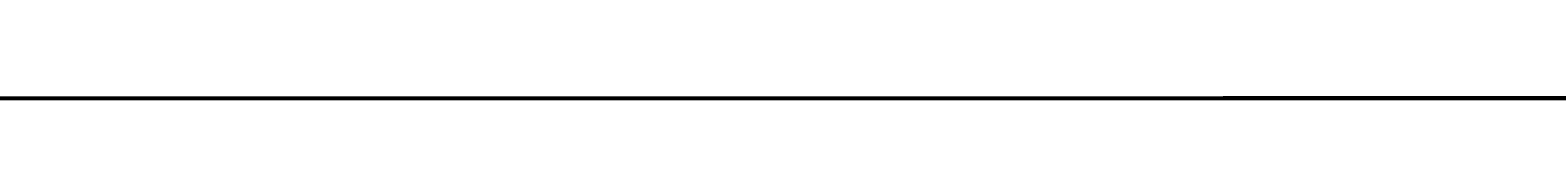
# Model space of a CAD drawing. Header units: millimetres. Extents: x -12354389001 to 271431, y -126469 to 48347.
# Tile 67 of 79: x -12326259394 to -12325898969, y -42831 to -42218. Entities that reach past the tile are written whole.
import ezdxf
from ezdxf.enums import TextEntityAlignment as Align

# ---------------------------------------------------------------- set-up
doc = ezdxf.new("R2010")
doc.units = ezdxf.units.MM
for name, pattern in [('1', [0]), ('4', [5, 3, -2]), ('BGS', [10, 0, 10])]:
    doc.linetypes.add(name, pattern=pattern)
doc.layers.get('0').update_dxf_attribs({"lineweight": 9})
doc.layers.add('00 opisy', color=7, linetype='Continuous', lineweight=25)
doc.layers.add('EBUPP', color=7, linetype='1', lineweight=30)
for name, color, linetype in [('EADOD', 7, 'Continuous'), ('EADTD', 7, 'Continuous'), ('EBUOA', 7, 'Continuous'), ('EDZPD', 3, '1'), ('EDZTD', 3, 'Continuous'), ('OPIS', 7, '1'), ('SDROK', 7, 'Continuous'), ('SDRPK', 7, '1'), ('SZOPO', 7, 'BGS'), ('SZZPZ', 102, 'Continuous'), ('UCCOO', 6, 'Continuous'), ('UCCPOR', 6, '1'), ('UCCTO', 6, 'Continuous'), ('UEEOA', 1, 'Continuous'), ('UEEOO', 1, 'Continuous'), ('UEEPA', 1, '1'), ('UEEPON', 1, '1'), ('UEETO', 1, 'Continuous'), ('UGGOO', 2, 'Continuous'), ('UGGPOR', 2, '1'), ('UGGTO', 2, 'Continuous'), ('UKKOA', 7, 'Continuous'), ('UKKOO', 1, 'Continuous'), ('UKKPA', 1, '1'), ('UKKPB', 1, '1'), ('UKKTO', 1, 'Continuous'), ('UTTOO', 2, 'Continuous'), ('UTTPO', 1, '1'), ('UTTTO', 2, 'Continuous'), ('UWWOA', 5, 'Continuous'), ('UWWOO', 5, 'Continuous'), ('UWWPO', 5, '4'), ('UWWTO', 5, 'Continuous'), ('WUKOS', 7, 'Continuous'), ('WUKPS', 7, '1'), ('ZAKRES', 2, '1')]:
    doc.layers.add(name, color=color, linetype=linetype)
doc.styles.get("Standard").update_dxf_attribs({"font": 'arial.ttf'})

# ---------------------------------------------------------------- blocks, each defined once
blk = doc.blocks.new('DLI')
blk.add_circle((0, 0), 0.09)
for centre, start, end in [((0, 0.750093), 30.14144, 149.85856), ((-0.713298, 0.231779), 102.145781, 221.858708), ((0.713298, 0.231779), 318.141292, 77.854219), ((-0.440797, -0.606751), 174.149498, 293.852913), ((0.440797, -0.606751), 246.147087, 5.850502)]:
    blk.add_arc(centre, 0.75, start, end)
blk = doc.blocks.new('TRA')
for p, q in [((-5.5, 2.7539), (-5.5, 1.7539)), ((-4.5, 2.7539), (-4.5, 1.7539)), ((4.5, 2.7539), (4.5, 1.7539)), ((5.5, 2.7539), (5.5, 1.7539)), ((-0.5, -2.2461), (-0.5, -3.2461)), ((0.5, -2.2461), (0.5, -3.2461))]:
    blk.add_line(p, q)
blk = doc.blocks.new('DIG')
for p, q in [((-0.6024, 0.1875), (-0.9874, 1.3242)), ((-0.9874, 1.3242), (-0.0078, 0.6309)), ((-0.0078, 0.6309), (0.9542, 1.3483)), ((0.9542, 1.3483), (0.5976, 0.2024)), ((-1.5645, -0.5299), (-0.6024, 0.1875)), ((0.5976, 0.2024), (1.5772, -0.4909)), ((-0.3645, -0.515), (-1.5645, -0.5299)), ((0.0205, -1.6517), (-0.3645, -0.515)), ((0.3772, -0.5058), (0.0205, -1.6517)), ((1.5772, -0.4909), (0.3772, -0.5058))]:
    blk.add_line(p, q)
blk.add_circle((0, 0), 0.09)
blk = doc.blocks.new('SLS')
blk.add_circle((0, 0), 0.35)
blk = doc.blocks.new('LAT')
for p, q in [((0, 1.2), (0, 2)), ((-2, 0), (-1.2, 0)), ((1.2, 0), (2, 0)), ((0, -1.2), (0, -2))]:
    blk.add_line(p, q)
blk = doc.blocks.new('STE')
for p, q in [((-1, 0.5), (-1, -0.5)), ((1, 0.5), (1, -0.5)), ((-1, 0), (1, 0))]:
    blk.add_line(p, q)
blk = doc.blocks.new('WLD')
for p, q in [((0.75, 0.5), (-0.75, 0.5)), ((-0.75, 0.5), (-0.75, -0.5)), ((0.75, -0.5), (0.75, 0.5)), ((-0.75, -0.5), (0.75, -0.5))]:
    blk.add_line(p, q)
blk = doc.blocks.new('KRA')
for p, q in [((-0.75, -0.3571), (-0.75, 0.3571)), ((-0.75, 0.3571), (0.75, 0.3571)), ((-0.25, -0.3571), (-0.25, 0.3571)), ((0.25, -0.3571), (0.25, 0.3571)), ((0.75, 0.3571), (0.75, -0.3571)), ((0.75, -0.3571), (-0.75, -0.3571))]:
    blk.add_line(p, q)
blk = doc.blocks.new('WLZ')
blk.add_circle((0, 0), 0.4)
blk = doc.blocks.new('WSP')
blk.add_circle((0, 0), 0.09)
blk = doc.blocks.new('Wrocławska 82')
at = {"layer": 'EBUPP', "linetype": '1'}
for p, q in [((-294997.89, 34119.71), (-294968.16, 34112.41)), ((-294963.07, 34109.5), (-294961.41, 34116.26)), ((-294961.41, 34116.26), (-294947.62, 34112.88)), ((-294968.16, 34112.41), (-294968.54, 34110.84)), ((-294968.54, 34110.84), (-294963.07, 34109.5)), ((-294965.16, 34101.16), (-294980.64, 34104.96)), ((-294967.83, 34090.32), (-294965.16, 34101.16)), ((-294954, 34086.92), (-294967.83, 34090.32)), ((-294973.47, 34070.83), (-294961.48, 34067.94)), ((-294961.48, 34067.94), (-294961.26, 34068.86)), ((-294965.36, 34054.28), (-294976.87, 34057.14)), ((-294964.97, 34052.68), (-294965.36, 34054.28)), ((-294968.35, 34038.65), (-294964.97, 34052.68)), ((-294955.03, 34045.89), (-294962.16, 34016.24)), ((-294976.75, 34040.67), (-294968.35, 34038.65)), ((-294965.63, 34017.08), (-294967.03, 34011.26)), ((-294962.16, 34016.24), (-294965.63, 34017.08)), ((-294967.03, 34011.26), (-294958.49, 34009.21)), ((-294961.75, 33995.68), (-294979.7, 34000)), ((-294960.71, 34000), (-294961.75, 33995.68)), ((-294985.53, 33864.61), (-294968.59, 33860.5)), ((-294968.59, 33860.5), (-294968.16, 33862.26)), ((-294968.16, 33862.26), (-294965.47, 33861.61)), ((-294965.47, 33861.61), (-294965.89, 33859.85)), ((-294965.89, 33859.85), (-294963.4, 33859.25)), ((-294963.4, 33859.25), (-294965.82, 33849.28)), ((-294965.82, 33849.28), (-294984.37, 33853.77)), ((-294965.45, 33836.63), (-294966.44, 33834.16)), ((-294960.35, 33834.59), (-294965.45, 33836.63)), ((-294966.44, 33834.16), (-294965.22, 33833.67)), ((-294965.22, 33833.67), (-294966.63, 33830.16)), ((-294966.63, 33830.16), (-294961.05, 33827.93)), ((-294968.66, 33814.82), (-294971.47, 33809.78)), ((-294965.88, 33813.26), (-294968.66, 33814.82)), ((-294968.7, 33808.23), (-294965.88, 33813.26)), ((-294971.47, 33809.78), (-294968.7, 33808.23)), ((-294966.13, 33766.05), (-294969.22, 33755.14)), ((-294947.46, 33760.77), (-294966.13, 33766.05)), ((-294969.22, 33755.14), (-294965.03, 33753.96)), ((-294969.22, 33755.14), (-294965.46, 33754.08)), ((-294965.99, 33750), (-294965.03, 33753.96)), ((-294968.24, 33740.66), (-294965.99, 33750)), ((-294968.24, 33740.66), (-294959.65, 33738.59))]:
    blk.add_line(p, q, dxfattribs=at)
at = {"layer": 'EDZPD', "linetype": '1'}
for p, q in [((-294962.75, 34165.37), (-294953.03, 34160.59)), ((-294974.48, 34137.71), (-294952.4, 34131.45)), ((-294944.14, 33828.21), (-294970.04, 33781.51)), ((-294952.75, 33776.32), (-294970.04, 33781.51)), ((-294965.3, 33724.6), (-294984.03, 33728.11)), ((-294965.3, 33724.6), (-294959.51, 33724.46))]:
    blk.add_line(p, q, dxfattribs=at)
at = {"layer": 'OPIS', "linetype": '1'}
for p, q in [((-294966.97, 33713.54), (-294967.69, 33705.3)), ((-294966.97, 33699.12), (-294966.97, 33713.54)), ((-294967.69, 33705.3), (-294965.99, 33705.3)), ((-294967.6, 33696.26), (-294967.6, 33702.17)), ((-294967.6, 33702.17), (-294966.34, 33696.26)), ((-294966.34, 33696.26), (-294966.34, 33702.08))]:
    blk.add_line(p, q, dxfattribs=at)
at = {"layer": 'SDRPK', "linetype": '1'}
for p, q in [((-294970.61, 34161.97), (-294964.94, 34160.58)), ((-294964.94, 34160.58), (-294955.45, 34157.47)), ((-294982.63, 34158.14), (-294967.76, 34153.67)), ((-294955.7, 34152.84), (-294962.71, 34155.39)), ((-294967.76, 34153.67), (-294959.69, 34151.23)), ((-294973.31, 34144.36), (-294961.15, 34140.56)), ((-294983.26, 34144.12), (-294968.55, 34139.71)), ((-294968.55, 34139.71), (-294955.86, 34135.96)), ((-294967.36, 34078.53), (-294987.22, 34083.2)), ((-294945.12, 34073.41), (-294967.36, 34078.53)), ((-294957.67, 34071.01), (-294972.82, 34074.59)), ((-294988.86, 33996.5), (-294965.29, 33990.71)), ((-294998.3, 33993.18), (-294919.48, 33973.86)), ((-294914.93, 33943.43), (-295031.34, 33971.7)), ((-294962.41, 33964.95), (-294962.13, 33966.09)), ((-294962.13, 33966.09), (-294961.09, 33965.84)), ((-294961.09, 33965.84), (-294961.36, 33964.69)), ((-294961.36, 33964.69), (-294962.41, 33964.95)), ((-294931.78, 33940.05), (-295016.3, 33960.57)), ((-295004.82, 33901.12), (-294946.88, 33887.19)), ((-295012.32, 33898.07), (-294945.64, 33882.04)), ((-294954.09, 33868.29), (-294986.99, 33876.26)), ((-294974.59, 33869.88), (-294963.72, 33867.16)), ((-294968.16, 33862.26), (-294967.87, 33863.47)), ((-294967.87, 33863.47), (-294965.17, 33862.82)), ((-294965.17, 33862.82), (-294965.47, 33861.61)), ((-294959.68, 33853.08), (-294975.49, 33832.7)), ((-294966.91, 33838.3), (-294960.01, 33846.95)), ((-294972.25, 33831.17), (-294966.91, 33838.3)), ((-294968.66, 33814.82), (-294966.69, 33818.36)), ((-294966.69, 33818.36), (-294962.41, 33815.94)), ((-294965.28, 33809.82), (-294962.41, 33815.94)), ((-294971.91, 33798.52), (-294965.28, 33809.82)), ((-294973.38, 33784.91), (-294960.41, 33807.31)), ((-294963.99, 33783.19), (-294954.83, 33797.75)), ((-294968.46, 33782.65), (-294967.04, 33785.02)), ((-294967.04, 33785.02), (-294963.93, 33783.16)), ((-294965.44, 33780.64), (-294963.99, 33783.19)), ((-294963.93, 33783.16), (-294965.35, 33780.79)), ((-294965.35, 33780.79), (-294968.46, 33782.65)), ((-294968.86, 33774.93), (-294965.44, 33780.64)), ((-294973.7, 33766.87), (-294968.86, 33774.93)), ((-294961.29, 33770.27), (-294959, 33768.96)), ((-294966.35, 33767.4), (-294963.39, 33768.12)), ((-294963.39, 33768.12), (-294958.19, 33766.42)), ((-294969.86, 33761.82), (-294966.35, 33767.4)), ((-294976.25, 33755.71), (-294969.67, 33766.78)), ((-294973.57, 33755.69), (-294969.86, 33761.82)), ((-294967.16, 33725.57), (-294985.33, 33730.39)), ((-294989.63, 33727.44), (-294968.94, 33722.37))]:
    blk.add_line(p, q, dxfattribs=at)
at = {"layer": 'SDRPK', "linetype": '4'}
for p, q in [((-294962.25, 34117.57), (-294963.91, 34110.68)), ((-294946.21, 34113.43), (-294962.25, 34117.57)), ((-294966.84, 34113.24), (-294980.24, 34116.57)), ((-294967.24, 34111.53), (-294966.84, 34113.24)), ((-294963.91, 34110.68), (-294967.24, 34111.53)), ((-294972.11, 34101.79), (-294966.54, 34100.43)), ((-294966.54, 34100.43), (-294969.17, 34089.56)), ((-294969.17, 34089.56), (-294957.16, 34086.54)), ((-294975.1, 34087.36), (-294948.03, 34080.85)), ((-294970.67, 34084.07), (-294969.79, 34084.61)), ((-294969.79, 34084.61), (-294938.43, 34076.84)), ((-294962.28, 34069.18), (-294973, 34071.7)), ((-294962.07, 34070.11), (-294962.28, 34069.18)), ((-294955.77, 34068.59), (-294962.07, 34070.11)), ((-294966.34, 34053.48), (-294977.18, 34056.11)), ((-294966, 34052.39), (-294966.34, 34053.48)), ((-294966.91, 34048.9), (-294966, 34052.39)), ((-294978.22, 34051.7), (-294966.91, 34048.9)), ((-294967.4, 34046.81), (-294978.77, 34049.54)), ((-294969.1, 34039.95), (-294967.4, 34046.81)), ((-294977.47, 34041.94), (-294969.1, 34039.95)), ((-294961.47, 34014.85), (-294958.12, 34028.6)), ((-294965.58, 34011.93), (-294964.78, 34015.7)), ((-294964.78, 34015.7), (-294961.47, 34014.85)), ((-294957.17, 34009.92), (-294965.58, 34011.93)), ((-294961.04, 33994.23), (-294973.98, 33997.49)), ((-294965.5, 33981.3), (-294964.74, 33984.95)), ((-294961.62, 33968.89), (-294974.92, 33972.45)), ((-294963.57, 33966.42), (-294986.15, 33971.88)), ((-294986.29, 33971.32), (-294963.7, 33965.87)), ((-294961.62, 33968.89), (-294961.05, 33971.32)), ((-294978.46, 33969.43), (-294963.78, 33965.69)), ((-294956.72, 33967.7), (-294961.62, 33968.89)), ((-294963.7, 33965.87), (-294963.57, 33966.42)), ((-294963.78, 33965.69), (-294965.38, 33959.75)), ((-294962.01, 33954.9), (-294959.4, 33965.03)), ((-294965.38, 33959.75), (-294966.39, 33955.99)), ((-294965.38, 33959.75), (-294962.26, 33958.91)), ((-294962.26, 33958.91), (-294963.31, 33955.17)), ((-294963.07, 33860.66), (-294961.78, 33866.15)), ((-294968.24, 33861.92), (-294985.18, 33866.05)), ((-294962.39, 33860.49), (-294965.55, 33861.26)), ((-294965.08, 33849.28), (-294962.39, 33860.49))]:
    blk.add_line(p, q, dxfattribs=at)
at = {"layer": 'SDRPK', "linetype": '1'}
for centre, radius, start, end in [((-294980.6992, 34102.6749), 55.7, 71.15761, 83.6203), ((-294962.9216, 33998.7275), 8.36, 253.54265, 340.52269), ((-294967.8782, 33857.1601), 10.83, 55.73079, 67.42142), ((-294977.3761, 33854.1365), 19.33, 16.78908, 36.26264), ((-294965.4727, 33855.0896), 5.82, 266.57899, 319.76044), ((-294961.584, 33836.5497), 7.4, 45.74656, 96.64278), ((-294963.4187, 33834.1151), 5.45, 8.59965, 129.83639), ((-295017.1047, 33833.9065), 57.57, 341.815269, 350.525471), ((-294963.0886, 33762.783), 7.7, 76.49147, 148.72884)]:
    blk.add_arc(centre, radius, start, end, dxfattribs=at)
at = {"layer": 'SDRPK', "linetype": '4'}
blk.add_arc((-294956.5146, 33979.3244), 9.2, 167.5998, 240.4636, dxfattribs=at)
at = {"layer": 'SZOPO', "linetype": 'BGS'}
for p, q in [((-294994.54, 34142.76), (-294952.81, 34130.7)), ((-294955.69, 33996.79), (-294962.56, 33992.7)), ((-294962.56, 33992.7), (-294978.23, 33996.47)), ((-294992.46, 33991.05), (-294969.69, 33985.22)), ((-294962.21, 33983.51), (-294962.93, 33980.15)), ((-294957.33, 33982.35), (-294962.21, 33983.51)), ((-294995.6, 33978.36), (-294962.11, 33969.71)), ((-294995.14, 33973.23), (-294964.01, 33965.45)), ((-294972.26, 33831.16), (-294965.03, 33828.32)), ((-294965.03, 33828.32), (-294959.82, 33826.21)), ((-294979.06, 33812.89), (-294969.19, 33807.42)), ((-294975.2, 33772.79), (-294954.13, 33810.71)), ((-294969.19, 33807.42), (-294977.06, 33793.1)), ((-294966.4, 33767.47), (-294963.38, 33768.52)), ((-294963.38, 33768.52), (-294960.25, 33767.93)), ((-294968.23, 33764.89), (-294966.4, 33767.47)), ((-294973.51, 33755.84), (-294968.23, 33764.89)), ((-294976.74, 33728.6), (-294966.98, 33725.89))]:
    blk.add_line(p, q, dxfattribs=at)
blk.add_arc((-294956.4699, 33979.345), 6.51, 172.89713, 340.85493, dxfattribs=at)
at = {"layer": 'UCCPOR', "linetype": '1'}
for p, q in [((-294998.28, 34047.24), (-294968.02, 34040.05)), ((-294995.45, 34045.72), (-294968.21, 34039.25)), ((-294985.71, 33848.14), (-294944.05, 33838.05)), ((-294943.3, 33837.07), (-294985.96, 33847.19))]:
    blk.add_line(p, q, dxfattribs=at)
at = {"layer": 'UEEPON', "linetype": '1'}
for p, q in [((-294959.22, 34163.19), (-294963.07, 34164.86)), ((-294956.47, 34160.69), (-294961.34, 34164.36)), ((-294969.89, 34158.03), (-294973.01, 34158.83)), ((-294965.17, 34156.85), (-294969.89, 34158.03)), ((-294963.57, 34156.45), (-294965.17, 34156.85)), ((-294960.18, 34155.61), (-294963.57, 34156.45)), ((-294967.28, 34139.42), (-294974.63, 34141.95)), ((-294970.13, 34139.63), (-294968.54, 34139.17)), ((-294962.16, 34137.65), (-294967.28, 34139.42)), ((-294968.54, 34139.17), (-294965.2, 34138.21)), ((-294965.2, 34138.21), (-294957.58, 34135.87)), ((-294960.46, 34136.8), (-294962.16, 34137.65)), ((-294962.34, 34137.12), (-294962.34, 34137.33)), ((-294970.72, 34100.59), (-294969.61, 34100.31)), ((-294969.61, 34100.31), (-294969.45, 34100.27)), ((-294967.85, 34097.93), (-294969.19, 34092.11)), ((-294969.19, 34092.11), (-294969.61, 34090.5)), ((-294967.58, 34088.08), (-294959.08, 34085.94)), ((-294978.85, 34083.84), (-294966.54, 34080.96)), ((-294966.54, 34080.96), (-294960.88, 34079.61)), ((-294968.54, 33981.73), (-294978.63, 33984.17)), ((-294967.83, 33982.36), (-294968.54, 33981.73)), ((-294967.66, 33981.35), (-294967.83, 33982.36)), ((-294960.95, 33979.41), (-294967.66, 33981.35)), ((-294966.2, 33878.26), (-295008.12, 33887.42)), ((-294985.22, 33883.78), (-294956.94, 33877.55)), ((-294963.45, 33877.66), (-294966.2, 33878.26)), ((-294954.71, 33875.75), (-294963.45, 33877.66)), ((-294966.53, 33871.39), (-294972.22, 33872.74)), ((-294960.95, 33869.97), (-294966.53, 33871.39)), ((-294964.15, 33849.94), (-294965.54, 33850.47)), ((-294978.23, 33830.89), (-294964.15, 33849.94)), ((-294966.65, 33830.88), (-294967.37, 33828.8)), ((-294966.33, 33830.88), (-294966.65, 33830.88)), ((-294966.58, 33827.42), (-294963.65, 33826.2)), ((-294967.89, 33826.14), (-294967.2, 33823.31)), ((-294963.65, 33826.2), (-294961.06, 33825.11)), ((-294967.2, 33823.31), (-294966.98, 33822.43)), ((-294966.98, 33822.43), (-294966.3, 33819.7)), ((-294966.3, 33819.7), (-294966.16, 33819.12)), ((-294966.16, 33819.12), (-294965.34, 33816.6)), ((-294965.34, 33816.6), (-294964.95, 33814.66)), ((-294965.07, 33813.03), (-294966.35, 33810.55)), ((-294966.85, 33810.35), (-294967.24, 33810.66)), ((-294966.35, 33810.55), (-294966.85, 33810.35)), ((-294968.34, 33791.62), (-294958.7, 33808.57)), ((-294973.17, 33773.62), (-294956.86, 33803.3)), ((-294965.92, 33787.74), (-294960.37, 33797.34)), ((-294965.46, 33788.01), (-294960.27, 33797.03)), ((-294978.21, 33774.47), (-294968.34, 33791.62)), ((-294970.4, 33778.34), (-294965.46, 33788.01)), ((-294966.7, 33786.44), (-294965.92, 33787.74)), ((-294968.47, 33783.49), (-294966.7, 33786.44)), ((-294968.68, 33783.12), (-294968.47, 33783.49)), ((-294970.77, 33779.49), (-294968.68, 33783.12)), ((-294970.4, 33778.34), (-294969.71, 33778.05)), ((-294965.68, 33728.12), (-294969.96, 33729.14)), ((-294970.82, 33729.07), (-294969.5, 33728.86)), ((-294969.5, 33728.86), (-294965.68, 33728.12))]:
    blk.add_line(p, q, dxfattribs=at)
for centre, radius, start, end in [((-294969.8381, 34098.2876), 2.02, 349.80259, 78.92298), ((-294967.6198, 34090.0998), 2.03, 168.63096, 223.59588), ((-294965.9163, 34094.2807), 6.42, 240.37346, 254.98082), ((-294966.3402, 33830.2237), 0.87, 84.71262, 167.63464), ((-294955.8018, 33826.3507), 12.09, 160.3815, 180.99862), ((-294965.9435, 33828.7005), 1.43, 176.01105, 243.5681), ((-294966.4853, 33813.9536), 1.69, 326.87194, 24.70707)]:
    blk.add_arc(centre, radius, start, end, dxfattribs=at)
at = {"layer": 'UEETO'}
for p, q in [((-294965.54, 33850.47), (-294964.1787, 33852.6771)), ((-294964.1787, 33852.6771), (-294955.4931, 33852.6771)), ((-294976.0847, 33831.2582), (-294967.0733, 33831.2582)), ((-294966.26, 33831.09), (-294967.0733, 33831.2582)), ((-294967.24, 33810.66), (-294965.8264, 33810.0179)), ((-294965.8264, 33810.0179), (-294957.0865, 33810.0179))]:
    blk.add_line(p, q, dxfattribs=at)
at = {"layer": 'UGGPOR', "linetype": '1'}
for p, q in [((-294972.09, 34139), (-294967.59, 34137.49)), ((-294971.5, 34138.25), (-294967.32, 34136.94)), ((-294967.59, 34137.49), (-294965.45, 34136.78)), ((-294967.32, 34136.94), (-294961.24, 34134.75)), ((-294965.45, 34136.78), (-294964.16, 34136.26)), ((-294964.16, 34136.26), (-294960.53, 34134.8)), ((-294973.8, 33830.47), (-294969.63, 33828.31)), ((-294969.63, 33828.31), (-294960.82, 33823.75))]:
    blk.add_line(p, q, dxfattribs=at)
at = {"layer": 'UGGTO'}
for p in [(-294960.48, 33823.58), (-294969.6315, 33821.8179)]:
    blk.add_line(p, (-294961.6515, 33821.8179), dxfattribs=at)
at = {"layer": 'UKKOA'}
for p, q in [((-294970.9939, 34075.2548), (-294964.5448, 34075.2548)), ((-294966.48, 33864.05), (-294966.2969, 33864.8987)), ((-294966.2969, 33864.8987), (-294959.9781, 33864.8987)), ((-294962.42, 33837.6), (-294959.1716, 33838.7713)), ((-294963.29, 33808.62), (-294963.0928, 33806.6386)), ((-294963.0928, 33806.6386), (-294957.23, 33806.6386)), ((-294969.27, 33774.57), (-294967.8274, 33774.9565)), ((-294967.8274, 33774.9565), (-294961.8343, 33774.9565))]:
    blk.add_line(p, q, dxfattribs=at)
at = {"layer": 'UKKOO'}
blk.add_line((-294962.8252, 34074.2329), (-294956.5064, 34074.2329), dxfattribs=at)
at = {"layer": 'UKKPB', "linetype": '1'}
for p, q in [((-294973.45, 34161.57), (-294964.95, 34156.02)), ((-294960.88, 34152.38), (-294969.95, 34158.24)), ((-294964.95, 34156.02), (-294960.25, 34153.01)), ((-294976.76, 34122.06), (-294969.21, 34121.96)), ((-294966.53, 34119.13), (-294976.76, 34121.97)), ((-294969.21, 34121.96), (-294968.66, 34121.96)), ((-294968.66, 34121.96), (-294961.57, 34121.87)), ((-294963.4, 34118.26), (-294966.53, 34119.13)), ((-294944.38, 34112.97), (-294963.4, 34118.26)), ((-294970.07, 34115.78), (-294969.66, 34115.42)), ((-294969.66, 34115.42), (-294963.07, 34109.5)), ((-294954.54, 34072.94), (-294971.81, 34073.88)), ((-294965.36, 34054.28), (-294972.43, 34046.7)), ((-294953.73, 33985.05), (-294977.22, 33991.01)), ((-294966.18, 33864), (-294957.82, 33864.5)), ((-294971.31, 33863.7), (-294966.77, 33863.97)), ((-294973.28, 33838.16), (-294949.78, 33856.44)), ((-294970.53, 33846.83), (-294952.62, 33842.87)), ((-294966.23, 33844.17), (-294982.01, 33845.68)), ((-294962.55, 33843.82), (-294966.23, 33844.17)), ((-294952.62, 33842.87), (-294962.55, 33843.82)), ((-294953.89, 33835.45), (-294961.9, 33837.58)), ((-294962.48, 33837.36), (-294963.04, 33835.83)), ((-294961.37, 33813.72), (-294959.53, 33818.82)), ((-294963.15, 33808.89), (-294961.37, 33813.72)), ((-294966.4, 33802.9), (-294963.28, 33808.32)), ((-294968.24, 33799.71), (-294966.4, 33802.9)), ((-294972.25, 33792.74), (-294968.24, 33799.71)), ((-294963.87, 33783.8), (-294958.91, 33792.16)), ((-294969.12, 33774.83), (-294963.87, 33783.8)), ((-294969.25, 33774.61), (-294969.12, 33774.83)), ((-294969.41, 33774.31), (-294969.25, 33774.61)), ((-294974.95, 33764.47), (-294969.41, 33774.31)), ((-294969.06, 33774.36), (-294964.1, 33772.45)), ((-294964.1, 33772.45), (-294960.66, 33771.12)), ((-294967.59, 33724.31), (-294972.07, 33725.49))]:
    blk.add_line(p, q, dxfattribs=at)
at = {"layer": 'UKKTO'}
for p, q in [((-294976.3548, 34122.1364), (-294967.0721, 34122.1364)), ((-294971.2204, 34074.7378), (-294962.209, 34074.7378)), ((-294964.5969, 34073.2411), (-294955.5855, 34073.2411)), ((-294962.815, 33986.1078), (-294953.8037, 33986.1078)), ((-294966.48, 33864.05), (-294967.0318, 33865.1673)), ((-294967.0318, 33865.1673), (-294957.9119, 33865.1673)), ((-294965.664, 33844.7827), (-294956.7069, 33844.7827)), ((-294962.42, 33837.6), (-294959.8331, 33838.1898)), ((-294963.29, 33808.62), (-294962.7915, 33806.8663)), ((-294962.7915, 33806.8663), (-294953.7802, 33806.8663))]:
    blk.add_line(p, q, dxfattribs=at)
at = {"layer": 'UTTPO', "linetype": '1'}
for p, q in [((-294965.81, 34136.69), (-294977.14, 34140.15)), ((-294968.47, 34136.62), (-294971.44, 34137.49)), ((-294958.95, 34134.61), (-294965.81, 34136.69)), ((-294967.02, 34136.2), (-294968.47, 34136.62)), ((-294962.1, 34134.77), (-294967.02, 34136.2)), ((-294953.47, 34132.86), (-294962.1, 34134.77)), ((-294946.87, 34117.37), (-295012.89, 34133.94)), ((-294964.87, 34119.17), (-295018.52, 34133.12)), ((-294964.87, 34119.17), (-294967.23, 34110.52)), ((-294960.94, 34118.21), (-294964.87, 34119.17)), ((-294951.43, 34076.64), (-294980.62, 34082.15)), ((-294973.52, 34073.63), (-294962.68, 34070.97)), ((-294962.68, 34070.97), (-294951.15, 34068.22)), ((-294987.22, 33984.65), (-294967.04, 33979.85)), ((-294967.04, 33979.85), (-294954.39, 33975.59))]:
    blk.add_line(p, q, dxfattribs=at)
at = {"layer": 'UWWPO', "linetype": '1'}
for p, q in [((-294985.19, 34088.03), (-294955.45, 34080.63)), ((-294949, 33981.43), (-294985.07, 33990.3)), ((-294969.17, 33885.35), (-294981.4, 33888.24)), ((-294944.95, 33880.83), (-294969.92, 33886.6)), ((-294967.28, 33884.91), (-294969.17, 33885.35)), ((-294945.13, 33879.68), (-294967.28, 33884.91)), ((-294967.34, 33865.62), (-294976.19, 33867.81)), ((-294956.89, 33858.07), (-294967.34, 33865.62)), ((-294965.55, 33844.22), (-294957.17, 33856.04)), ((-294970.54, 33845.46), (-294965.55, 33844.22)), ((-294965.55, 33844.22), (-294969.53, 33838.59)), ((-294970.65, 33837.01), (-294969.53, 33838.59)), ((-294962.3, 33776.08), (-294958.96, 33781.42)), ((-294962.72, 33775.42), (-294962.3, 33776.08)), ((-294963.46, 33774.23), (-294962.72, 33775.42)), ((-294966.72, 33768.8), (-294963.46, 33774.23)), ((-294970.99, 33761.96), (-294966.72, 33768.8)), ((-294975.31, 33745.25), (-294967.6, 33743.33))]:
    blk.add_line(p, q, dxfattribs=at)
at = {"layer": 'UWWTO'}
for p, q in [((-294975.9613, 33867.7728), (-294966.9499, 33867.7728)), ((-294968.3648, 33854.5395), (-294959.6249, 33854.5395)), ((-294977.0665, 33848.0961), (-294968.3266, 33848.0961))]:
    blk.add_line(p, q, dxfattribs=at)
at = {"layer": 'WUKPS', "linetype": '1'}
for p, q in [((-294952, 34120.44), (-294999.11, 34132.79)), ((-294973.06, 34127.36), (-294955.99, 34123.01)), ((-294969.05, 34126.34), (-294969.4, 34125)), ((-294967.12, 34125.85), (-294967.29, 34125.17)), ((-294965.18, 34125.36), (-294965.53, 34123.99)), ((-294963.24, 34124.86), (-294963.42, 34124.17)), ((-294961.3, 34124.37), (-294961.66, 34122.97)), ((-294967.58, 33873.63), (-294983.33, 33877.35)), ((-294973.98, 33876.78), (-294954.54, 33871.96)), ((-294968, 33875.3), (-294968.37, 33873.82)), ((-294966.06, 33874.82), (-294966.24, 33874.08)), ((-294964.12, 33874.33), (-294964.49, 33872.85)), ((-294962.18, 33873.85), (-294962.36, 33873.11)), ((-294952.17, 33869.75), (-294967.58, 33873.63))]:
    blk.add_line(p, q, dxfattribs=at)
at = {"layer": 'ZAKRES', "linetype": '1'}
for p, q in [((-295022.58, 34151.49), (-294952.41, 34131.44)), ((-294944.15, 33828.28), (-294970.02, 33781.54))]:
    blk.add_line(p, q, dxfattribs=at)
at = {"layer": 'SZZPZ'}
for name, p in [('TRA', (-294967.98, 34162.26)), ('TRA', (-294955.89, 34158.84)), ('DLI', (-294967.2, 34133.22)), ('DLI', (-294960.53, 34131.67)), ('TRA', (-294969.29, 34128.35)), ('TRA', (-294959.02, 34126.75)), ('DLI', (-294962.09, 34124.66)), ('TRA', (-294966.39, 34115.11)), ('TRA', (-294971.08, 34091.8)), ('DLI', (-294966.78, 34081.14)), ('TRA', (-294956.74, 34015.05)), ('TRA', (-294964.45, 33978.71)), ('TRA', (-294972, 33975.86)), ('TRA', (-294967.76, 33975.86)), ('TRA', (-294969.88, 33973.74)), ('TRA', (-294962.33, 33973.68)), ('DLI', (-294967.19, 33962.28)), ('TRA', (-294965.07, 33918.29)), ('TRA', (-294957.4, 33901.43)), ('TRA', (-294968.77, 33879.14)), ('DLI', (-294963.84, 33874.25)), ('DLI', (-294961.63, 33873.71)), ('DLI', (-294970.11, 33872.75)), ('DLI', (-294963.92, 33871.14)), ('DLI', (-294962.04, 33861.99)), ('DIG', (-294969.21, 33824)), ('TRA', (-294970.15, 33819.3)), ('DLI', (-294961.28, 33801.57)), ('DLI', (-294964.8, 33795.49)), ('DLI', (-294968.8, 33788.57)), ('TRA', (-294972.26, 33772.52)), ('TRA', (-294963.74, 33766.9)), ('TRA', (-294960.82, 33766.08)), ('TRA', (-294968.99, 33751.05)), ('TRA', (-294970.23, 33745.75)), ('TRA', (-294966.65, 33734.59)), ('DLI', (-294970.98, 33732.68)), ('DLI', (-294964.65, 33730.96))]:
    blk.add_blockref(name, p, dxfattribs=at)
at = {"layer": 'UEEPA'}
for name, p, rotation in [('LAT', (-294962.4, 34136.88), 297.989997), ('LAT', (-294961.03, 34078.95), 89.500002), ('LAT', (-294967.7, 33982.61), 88.30999200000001), ('LAT', (-294960.32, 33870.52), 88.900011), ('STE', (-294965.54, 33850.47), 75.87000400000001), ('STE', (-294966.26, 33831.09), 67.059989), ('STE', (-294967.24, 33810.66), 60.820011), ('LAT', (-294969.48, 33777.96), 15.40999)]:
    blk.add_blockref(name, p, dxfattribs=dict(at, rotation=rotation))
for p in [(-294962.4, 34136.88), (-294961.03, 34078.95), (-294967.7, 33982.61), (-294969.48, 33777.96)]:
    blk.add_blockref('SLS', p, dxfattribs=at)
at = {"layer": 'UKKPA'}
for name, p, rotation in [('KRA', (-294961.91, 34141.08), 342.59), ('KRA', (-294961.02, 34121.92), 346.59), ('WLD', (-294962.42, 33837.6), 340.81), ('KRA', (-294970.03, 33791.34), 54.749994), ('WLZ', (-294969.27, 33774.57), 60.64999300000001), ('KRA', (-294970.04, 33766.59), 55.74998799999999)]:
    blk.add_blockref(name, p, dxfattribs=dict(at, rotation=rotation))
for p in [(-294966.48, 33864.05), (-294963.29, 33808.62)]:
    blk.add_blockref('WLZ', p, dxfattribs=at)
at = {"layer": 'WUKOS'}
for p in [(-294962.73, 34164.04), (-294961.37, 34155.21), (-294961.58, 34154.69), (-294961.94, 34147.35), (-294961.79, 34141.09), (-294966, 34139.37), (-294966.28, 34138.76), (-294967.07, 34135.43), (-294967.17, 34132.93), (-294961.73, 34124.63), (-294961.38, 34116.43), (-294967.97, 34112.56), (-294968.09, 34090.13), (-294965.16, 34052.68), (-294962.06, 34015.89), (-294966.55, 34011.58), (-294965.14, 33990.86), (-294965.22, 33990.44), (-294964.89, 33985.19), (-294964.99, 33984.77), (-294962.22, 33983.55), (-294967.63, 33982.61), (-294965.33, 33981.54), (-294962.93, 33980.27), (-294965.15, 33975.86), (-294963.76, 33966.35), (-294964.03, 33965.33), (-294962.05, 33959.16), (-294963.36, 33954.88), (-294964.09, 33947.99), (-294961.7, 33866.28), (-294961.91, 33865.95), (-294965.04, 33862.91), (-294968.32, 33862.25), (-294963.2, 33859.17), (-294961.46, 33851.1), (-294965.79, 33849.15), (-294962.3, 33839.71), (-294965.64, 33836.88), (-294966.7, 33834.2), (-294966.97, 33818.44), (-294962.09, 33816.01), (-294968.75, 33814.97), (-294965.71, 33813.36), (-294968.69, 33808.04), (-294961.82, 33804.57), (-294969.61, 33755.04), (-294968.48, 33740.47)]:
    blk.add_blockref('WSP', p, dxfattribs=at)
at = {"layer": 'EADOD', "oblique": 15}
blk.add_text('Wrocławska', height=2.5, rotation=343.4, dxfattribs=at).set_placement((-294976.81, 34153.15), align=Align.TOP_LEFT)
at = {"layer": 'EADTD', "oblique": 15}
blk.add_text('3', height=2.5, rotation=76.48, dxfattribs=at).set_placement((-294962.43, 34033.62), align=Align.TOP_LEFT)
at = {"layer": 'EBUOA', "oblique": 15}
for s, p in [('i3', (-294964.45, 34032.9)), ('i', (-294963.39, 33831.69)), ('i', (-294968.92, 33810.82))]:
    blk.add_text(s, height=2.5, dxfattribs=at).set_placement(p)
at = {"layer": 'EDZTD', "oblique": 15}
blk.add_text('20/4', height=2.5, dxfattribs=at).set_placement((-294971.99, 33736.83), align=Align.TOP_LEFT)
at = {"layer": 'OPIS'}
blk.add_text('K-3310 Kraków, ul. Wrocławska 84', height=0.2, dxfattribs=at).set_placement((-294964.93, 33721.55), align=Align.TOP_LEFT)
at = {"layer": 'SDROK', "oblique": 15}
for s, rotation, p in [('ch. bet.', 340.04, (-294968.16, 34159.34)), ('bet.', 343.31, (-294969.2, 34155.23)), ('j.asf.', 346.46, (-294965.08, 34074.69)), ('asf.', 346.79, (-294970.78, 33866.4)), ('bet.', 346.38, (-294965.32, 33859.93)), ('asf.', 51.42, (-294961.88, 33846.26))]:
    blk.add_text(s, height=1.5, rotation=rotation, dxfattribs=at).set_placement(p)
at = {"layer": 'UCCOO', "oblique": 15}
blk.add_text('c.o', height=1.8, rotation=346.66, dxfattribs=at).set_placement((-294969.82, 33843.5))
at = {"layer": 'UCCTO', "oblique": 15}
blk.add_text('1-1.2/32', height=1.5, rotation=346.89721, dxfattribs=at).set_placement((-294962.55, 33843.44), align=Align.TOP_LEFT)
at = {"layer": 'UEEOA', "oblique": 15}
for p in [(-294964.66, 33851.09), (-294966.61, 33833.26), (-294967.23, 33810.31)]:
    blk.add_text('e', height=1.8, dxfattribs=at).set_placement(p, align=Align.TOP_LEFT)
at = {"layer": 'UEEOO', "oblique": 15}
for s, rotation, p in [('eN', 345.98, (-294964.99, 34157.88)), ('eN', 344, (-294970.3, 34139.58)), ('eNA', 346.8796, (-294968.21, 33881.17)), ('eNA', 347.67, (-294966.01, 33879.31)), ('eNA', 337.29, (-294963.3, 33827.21)), ('eNA', 284.03, (-294965.43, 33820.82)), ('2eNA', 59.01001, (-294968.87, 33786.68)), ('eWA', 351.09, (-294974.07, 33729.47))]:
    blk.add_text(s, height=1.8, rotation=rotation, dxfattribs=at).set_placement(p, align=Align.TOP_LEFT)
at = {"layer": 'UEETO', "oblique": 15}
for s, rotation, p in [('1-1.2/98', 346.95436, (-294976.08, 34102.75)), ('1-1.2/98', 346.373, (-294962.76, 34087.76)), ('1-1.1/53', 349.06939, (-294972.57, 33882.03)), ('1-1.1/44', 348.24975, (-294970.52, 33880.18)), ('1-1.2/86', 339.44396, (-294966.73, 33828.59)), ('1-1.2/87', 288.24057, (-294966.75, 33824.91)), ('1-1.2/83', 59.53807, (-294967.38, 33789.08))]:
    blk.add_text(s, height=1.5, rotation=rotation, dxfattribs=at).set_placement(p, align=Align.TOP_LEFT)
blk.add_text('971b-1-19', height=1.5, dxfattribs=at).set_placement((-294964.04, 33853.18))
blk.add_text('971b-1-20', height=1.5, dxfattribs=at).set_placement((-294966.54, 33831.76), align=Align.RIGHT)
blk.add_text('971b-1-21', height=1.5, dxfattribs=at).set_placement((-294965.69, 33812.02), align=Align.TOP_LEFT)
at = {"layer": 'UGGOO', "oblique": 15}
for s, rotation, p in [('gA300', 341.45, (-294972.75, 34136.61)), ('g90PE', 332.62, (-294971.38, 33827.69))]:
    blk.add_text(s, height=1.8, rotation=rotation, dxfattribs=at).set_placement(p)
at = {"layer": 'UGGTO', "oblique": 15}
blk.add_text('971b-1-1', height=2.5, dxfattribs=at).set_placement((-294983.08, 33835.78))
blk.add_text('1-1.1/2', height=1.5, rotation=334.41847, dxfattribs=at).set_placement((-294974.65, 33830.08), align=Align.TOP_LEFT)
blk.add_text('971b-1-3', height=2.5, dxfattribs=at).set_placement((-294961.12, 33823.82), align=Align.TOP_RIGHT)
at = {"layer": 'UKKOA', "oblique": 15}
for s, p in [('214.73', (-294976.34, 34123.53)), ('214.34', (-294970.83, 34075.85)), ('212.55', (-294966.14, 33865.5)), ('211.88', (-294967.67, 33775.56))]:
    blk.add_text(s, height=1.8, dxfattribs=at).set_placement(p)
for s, p in [('213.77', (-294976.45, 34123.1)), ('zal.', (-294970.24, 34075.39)), ('k', (-294967.24, 33865.01)), ('k', (-294963.35, 33838.76)), ('k', (-294963.87, 33809.94)), ('211.66', (-294962.93, 33809.04)), ('209.45', (-294963.34, 33807.59)), ('k', (-294969.75, 33775.96)), ('209.20', (-294968.1, 33775.09)), ('209.55', (-294976.9, 33724.54))]:
    blk.add_text(s, height=1.8, dxfattribs=at).set_placement(p, align=Align.TOP_LEFT)
for rotation, p in [(359.298, (-294969.72, 34122.95)), (318.069, (-294969.61, 34116.8))]:
    blk.add_text('k', height=1.8, rotation=rotation, dxfattribs=at).set_placement(p, align=Align.TOP_LEFT)
at = {"layer": 'UKKOO', "oblique": 15}
for s, rotation, p in [('k150', 344.45, (-294968.44, 34119.48)), ('kA', 347.55, (-294970.81, 33847.86)), ('k250', 354.53, (-294964.7, 33845.03)), ('k300', 60.07, (-294968.34, 33802.29)), ('kA', 329.25, (-294971.5, 33793.26)), ('k200', 338.96, (-294963.59, 33773.44))]:
    blk.add_text(s, height=1.8, rotation=rotation, dxfattribs=at).set_placement(p, align=Align.TOP_LEFT)
blk.add_text('214.39', height=1.8, dxfattribs=at).set_placement((-294955.86, 34074.83), align=Align.RIGHT)
at = {"layer": 'UKKTO', "oblique": 15}
for s, p in [('921d-3-22', (-294976.22, 34122.64)), ('921d-3-17', (-294971.09, 34075.24)), ('971b-1-44', (-294966.9, 33865.67))]:
    blk.add_text(s, height=1.5, dxfattribs=at).set_placement(p)
for s, p in [('1-1.3/92', (-294969.72, 34122.95)), ('971b-1-27', (-294962.66, 33808.87))]:
    blk.add_text(s, height=1.5, dxfattribs=at).set_placement(p, align=Align.TOP_LEFT)
for s, rotation, p in [('1-1.1/157', 345.38324, (-294972.73, 34120.5)), ('1-1.2/50', 321.25798, (-294971.27, 34118.25)), ('1-1.1/155', 349.09276, (-294975.66, 34075.69)), ('1-1.1/14', 349.20691, (-294970.81, 33847.86)), ('1-1.1/134', 68.61123, (-294961.73, 33815.87)), ('1-1.3/68', 336.8641, (-294974.12, 33793.1))]:
    blk.add_text(s, height=1.5, rotation=rotation, dxfattribs=at).set_placement(p, align=Align.TOP_LEFT)
for s, p in [('921d-3-18', (-294955.05, 34073.74)), ('971b-1-58', (-294953.27, 33986.61)), ('971b-1-29', (-294956.17, 33845.28))]:
    blk.add_text(s, height=1.5, dxfattribs=at).set_placement(p, align=Align.RIGHT)
at = {"layer": 'UTTOO', "oblique": 15}
for rotation, p in [(343.81, (-294969.07, 34135.32)), (73.78999, (-294966.03, 34115.81))]:
    blk.add_text('tA', height=1.8, rotation=rotation, dxfattribs=at).set_placement(p)
at = {"layer": 'UTTTO', "oblique": 15}
blk.add_text('1-1.2/34', height=1.5, rotation=74.58776, dxfattribs=at).set_placement((-294965.96, 34114.47), align=Align.TOP_LEFT)
at = {"layer": 'UWWOA', "oblique": 15}
blk.add_text('w', height=1.8, rotation=57.94999, dxfattribs=at).set_placement((-294962.33, 33776.17))
at = {"layer": 'UWWOO', "oblique": 15}
for s, rotation, p in [('wA80', 343.56584, (-294966.08, 34082.16)), ('wA', 347, (-294971.85, 33887.18)), ('wA', 346.72, (-294969.53, 33884.35)), ('wA40', 324.10327, (-294961.79, 33860.41)), ('wA65', 345.99, (-294974.02, 33846.45)), ('wA80', 54.71, (-294970.05, 33838.01))]:
    blk.add_text(s, height=1.8, rotation=rotation, dxfattribs=at).set_placement(p)
at = {"layer": 'UWWTO', "oblique": 15}
for s, rotation, p in [('1-1.1/64', 349.19194, (-294962.77, 34082.08)), ('1-1.1/79', 347.19653, (-294972.43, 33888.16)), ('1-1.1/75', 347.04724, (-294970.16, 33885.21)), ('1-1.3/1', 324.02072, (-294964.37, 33863.18)), ('1-1.1/69', 346.36398, (-294970.33, 33846.35)), ('1-1.1/68', 54.01321, (-294970.98, 33838.09))]:
    blk.add_text(s, height=1.5, rotation=rotation, dxfattribs=at).set_placement(p, align=Align.TOP_LEFT)
for s, p in [('971b-1-20', (-294975.83, 33868.27)), ('971b-1-21', (-294976.93, 33848.6))]:
    blk.add_text(s, height=1.5, dxfattribs=at).set_placement(p)
blk.add_text('971b-1-17', height=1.5, dxfattribs=at).set_placement((-294959.09, 33856.54), align=Align.TOP_RIGHT)
at = {"layer": 'WUKOS', "oblique": 15}
for s, p in [('215.60', (-294963.17, 34162.83)), ('215.27', (-294967.29, 34131.46)), ('214.33', (-294965.81, 34122.07)), ('214.71', (-294967.6, 34112.87)), ('214.61', (-294972.07, 34088.97)), ('214.67', (-294969.55, 34051.67)), ('214.54', (-294977.01, 34046.9)), ('214.50', (-294975.29, 34027.49)), ('214.14', (-294962.24, 34014.72)), ('214.15', (-294966.32, 34011.71)), ('214.21', (-294961.98, 33983.87)), ('213.88', (-294971.87, 33982.83)), ('213.77', (-294964.98, 33981.75)), ('213.76', (-294971.15, 33980.57)), ('214.20', (-294962.46, 33980.43)), ('213.75', (-294970.61, 33979.01)), ('213.77', (-294969.59, 33974.6)), ('213.66', (-294976.88, 33963.17)), ('213.50', (-294961.89, 33958.38)), ('213.15', (-294963.44, 33953.76)), ('213.33', (-294976.31, 33882.64)), ('213.34', (-294976.8, 33878.94)), ('212.52', (-294975.89, 33868.09)), ('212.66', (-294964.65, 33862.99)), ('212.65', (-294972.44, 33861.68)), ('212.41', (-294963.51, 33858.03)), ('212.29', (-294966.05, 33848.08)), ('212.03', (-294966.42, 33839.71)), ('212.15', (-294969.43, 33836.87)), ('212.21', (-294970.66, 33834.32)), ('211.98', (-294970.16, 33831.07)), ('212.08', (-294970.84, 33818.65)), ('211.93', (-294975.98, 33817.46)), ('211.78', (-294961.68, 33816.42)), ('212.05', (-294973.12, 33814.49)), ('211.95', (-294965.56, 33813.56)), ('211.95', (-294968.32, 33808.04)), ('211.98', (-294974.02, 33806.65)), ('211.68', (-294961.76, 33803.7)), ('211.57', (-294973.42, 33793.98)), ('211.52', (-294969.26, 33791.05)), ('211.50', (-294972.34, 33753.76)), ('211.55', (-294972.09, 33739.17))]:
    blk.add_text(s, height=1.8, dxfattribs=at).set_placement(p)
for s, rotation, p in [('215.21', 340.04, (-294961.79, 34153.86)), ('215.18', 343.56, (-294965.79, 34139.15)), ('215.29', 343.56, (-294966.71, 34138.08)), ('215.33', 343.56, (-294966.92, 34135.27)), ('214.84', 345.44, (-294971.93, 34101.8)), ('214.59', 347.2, (-294974.54, 34087.48)), ('214.24', 349.65, (-294971.3, 34079.67)), ('214.18', 347.16, (-294971.81, 34078.45)), ('213.98', 346.32, (-294969.05, 33991.93)), ('213.86', 348.19, (-294969.54, 33990.35)), ('213.73', 347.69, (-294968.86, 33986.21)), ('213.78', 346.97, (-294969.41, 33984.89)), ('213.92', 348.31, (-294967.41, 33967.43)), ('213.63', 347.23, (-294968.47, 33965.32)), ('213.07', 345.21, (-294963.76, 33948.08)), ('212.37', 346.33, (-294974.26, 33870.06)), ('212.12', 316.8, (-294961.51, 33866.28)), ('212.15', 318.33, (-294962.42, 33865.37)), ('211.93', 321.4, (-294962.12, 33774.94)), ('211.57', 59.27999, (-294972.06, 33762.97))]:
    blk.add_text(s, height=1.8, rotation=rotation, dxfattribs=at).set_placement(p)

msp = doc.modelspace()

# ---------------------------------------------------------------- block references
at = {"layer": '00 opisy', "color": 7, "ltscale": 0.5, "xscale": 41788.44072896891, "zscale": 41788.44072896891}
msp.add_blockref('Wrocławska 82', (72579.819, -76527.721), dxfattribs=at)

doc.saveas('drawing.dxf')
